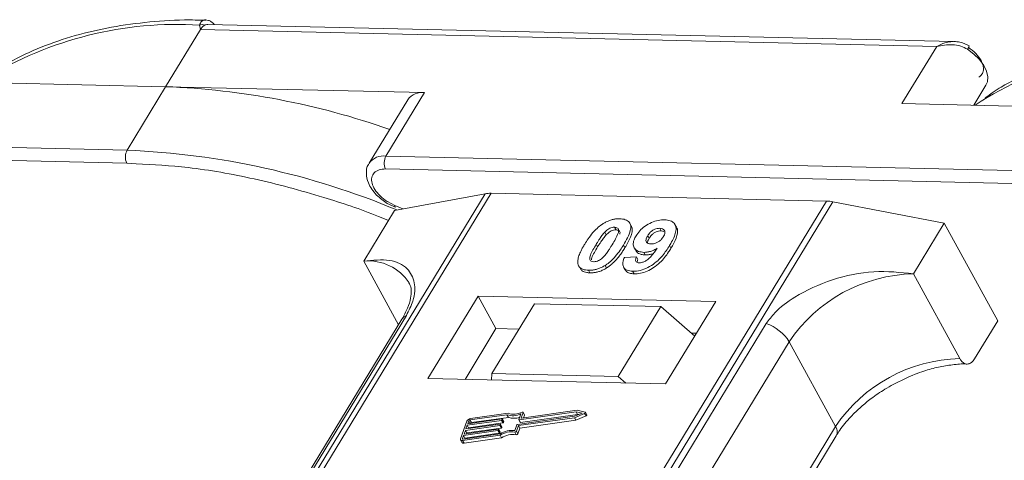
# Model space of a CAD drawing. Header units: millimetres. Extents: x -855 to 619, y 109 to 1142.
# Tile 52 of 74: x 76 to 123, y 1074 to 1096. Entities that reach past the tile are written whole.
import ezdxf

# ---------------------------------------------------------------- set-up
doc = ezdxf.new("R2010")
doc.units = ezdxf.units.MM

msp = doc.modelspace()

# ---------------------------------------------------------------- linework, layer by layer
at = {"color": 7, "linetype": 'Continuous', "lineweight": 15}
for p, q in [((82.58, 1092.402), (84.261, 1095.164)), ((84.261, 1095.164), (84.224, 1095.383)), ((84.261, 1095.164), (119.868, 1094.347)), ((120.696, 1094.586), (84.626, 1095.414)), ((119.868, 1094.347), (118.188, 1091.585)), ((70.061, 1092.69), (82.58, 1092.402)), ((82.58, 1092.402), (80.713, 1089.333)), ((95.099, 1092.115), (82.58, 1092.402)), ((121.656, 1091.506), (122.248, 1092.479)), ((93.232, 1089.046), (95.099, 1092.115)), ((94.285, 1091.769), (92.418, 1088.7)), ((118.188, 1091.585), (130.707, 1091.298)), ((122.017, 1091.71), (121.72, 1091.504)), ((80.713, 1089.333), (45.105, 1090.15)), ((45.091, 1089.528), (80.698, 1088.711)), ((128.839, 1088.229), (93.232, 1089.046)), ((80.698, 1088.711), (81.153, 1088.678)), ((93.217, 1088.424), (128.825, 1087.607)), ((98.031, 1087.228), (76.351, 1051.598)), ((76.62, 1051.592), (98.317, 1087.249)), ((93.654, 1086.422), (98.031, 1087.228)), ((98.317, 1087.249), (114.534, 1086.877)), ((114.534, 1086.877), (92.837, 1051.22)), ((93.17, 1051.212), (114.85, 1086.842)), ((93.296, 1086.758), (93.691, 1086.581)), ((93.666, 1086.663), (93.303, 1086.85)), ((94.044, 1086.494), (93.666, 1086.663)), ((114.85, 1086.842), (120.231, 1085.812)), ((93.654, 1086.422), (92.16, 1083.967)), ((104.293, 1085.608), (104.362, 1085.482)), ((105.091, 1085.679), (105.022, 1085.805)), ((107.278, 1085.614), (107.209, 1085.74)), ((118.737, 1083.357), (120.231, 1085.812)), ((120.231, 1085.812), (122.818, 1081.084)), ((103.821, 1085.375), (103.89, 1085.249)), ((105.893, 1085.199), (105.962, 1085.073)), ((106.547, 1085.432), (106.478, 1085.558)), ((106.547, 1085.432), (106.675, 1085.407)), ((103.399, 1084.784), (103.468, 1084.658)), ((104.791, 1084.623), (104.722, 1084.749)), ((107.014, 1084.593), (106.945, 1084.719)), ((104.763, 1084.141), (105.347, 1084.18)), ((105.239, 1084.619), (105.308, 1084.493)), ((105.347, 1084.18), (105.416, 1084.054)), ((105.704, 1084.395), (105.773, 1084.269)), ((92.16, 1083.967), (93.842, 1080.892)), ((103.836, 1083.765), (103.905, 1083.639)), ((102.604, 1083.668), (102.673, 1083.542)), ((103.029, 1083.531), (103.098, 1083.405)), ((104.728, 1083.675), (104.797, 1083.549)), ((105.162, 1083.482), (105.231, 1083.356)), ((120.979, 1079.26), (118.737, 1083.357)), ((97.691, 1082.284), (95.263, 1078.295)), ((109.184, 1082.021), (97.691, 1082.284)), ((97.691, 1082.284), (98.553, 1080.708)), ((100.413, 1081.911), (98.359, 1078.535)), ((106.519, 1081.77), (100.413, 1081.911)), ((106.756, 1078.031), (109.184, 1082.021)), ((78.908, 1056.183), (94.221, 1081.348)), ((104.465, 1078.395), (106.519, 1081.77)), ((106.519, 1081.77), (108.163, 1080.343)), ((94.006, 1081.162), (78.693, 1055.996)), ((111.625, 1080.949), (96.312, 1055.783)), ((121.698, 1079.243), (122.818, 1081.084)), ((98.553, 1080.708), (97.059, 1078.253)), ((99.666, 1080.683), (98.553, 1080.708)), ((108.25, 1080.486), (107.992, 1080.492)), ((97.42, 1054.906), (112.733, 1080.072)), ((114.974, 1075.974), (112.733, 1080.072)), ((98.359, 1078.535), (98.336, 1078.224)), ((104.465, 1078.395), (98.359, 1078.535)), ((95.263, 1078.295), (106.756, 1078.031)), ((104.833, 1078.075), (104.465, 1078.395)), ((99.138, 1076.621), (97.321, 1076.363)), ((99.657, 1076.307), (99.755, 1076.581)), ((102.433, 1076.685), (99.673, 1076.293)), ((99.742, 1076.167), (102.502, 1076.558)), ((99.774, 1076.391), (99.866, 1076.648)), ((102.477, 1076.758), (99.79, 1076.377)), ((99.934, 1076.54), (99.865, 1076.666)), ((99.866, 1076.648), (99.935, 1076.522)), ((102.349, 1076.403), (102.841, 1076.611)), ((102.356, 1076.472), (102.718, 1076.624)), ((102.718, 1076.624), (102.433, 1076.685)), ((102.502, 1076.558), (102.433, 1076.685)), ((102.865, 1076.676), (102.477, 1076.758)), ((102.502, 1076.558), (102.542, 1076.55)), ((102.841, 1076.611), (102.91, 1076.484)), ((102.949, 1076.539), (102.88, 1076.665)), ((97.146, 1076.237), (96.84, 1075.386)), ((97.097, 1075.86), (98.757, 1076.095)), ((98.821, 1076.273), (97.161, 1076.037)), ((97.186, 1076.108), (98.846, 1076.344)), ((97.237, 1076.25), (97.186, 1076.108)), ((97.23, 1075.911), (98.89, 1076.147)), ((97.305, 1076.125), (97.237, 1076.25)), ((99.084, 1076.546), (97.296, 1076.292)), ((97.296, 1076.292), (97.365, 1076.166)), ((97.365, 1076.166), (99.153, 1076.419)), ((98.843, 1075.964), (98.774, 1076.09)), ((98.89, 1076.147), (98.821, 1076.273)), ((98.863, 1076.329), (98.85, 1076.294)), ((98.919, 1076.168), (98.85, 1076.294)), ((98.932, 1076.212), (98.863, 1076.338)), ((98.932, 1076.203), (98.863, 1076.329)), ((98.919, 1076.168), (98.932, 1076.203)), ((99.153, 1076.419), (99.084, 1076.546)), ((99.597, 1076.08), (102.356, 1076.472)), ((99.64, 1076.019), (102.349, 1076.403)), ((99.657, 1076.298), (99.726, 1076.172)), ((99.742, 1076.167), (99.673, 1076.293)), ((99.709, 1075.893), (102.418, 1076.277)), ((99.782, 1076.377), (99.774, 1076.391)), ((99.888, 1076.39), (99.935, 1076.522)), ((102.418, 1076.277), (102.349, 1076.403)), ((102.418, 1076.277), (102.91, 1076.484)), ((96.964, 1075.37), (98.752, 1075.623)), ((98.643, 1075.776), (96.982, 1075.54)), ((97.008, 1075.611), (98.668, 1075.847)), ((97.072, 1075.789), (97.008, 1075.611)), ((97.051, 1075.414), (98.712, 1075.65)), ((98.732, 1076.024), (97.072, 1075.789)), ((97.14, 1075.663), (97.072, 1075.789)), ((97.161, 1076.037), (97.097, 1075.86)), ((97.128, 1075.628), (97.14, 1075.663)), ((97.14, 1075.663), (98.801, 1075.898)), ((97.23, 1075.911), (97.161, 1076.037)), ((97.217, 1075.877), (97.23, 1075.911)), ((98.712, 1075.65), (98.643, 1075.776)), ((98.685, 1075.833), (98.672, 1075.797)), ((98.741, 1075.671), (98.672, 1075.797)), ((98.753, 1075.716), (98.684, 1075.842)), ((98.685, 1075.833), (98.754, 1075.707)), ((98.801, 1075.898), (98.732, 1076.024)), ((98.741, 1075.671), (98.754, 1075.707)), ((98.774, 1076.081), (98.761, 1076.045)), ((98.83, 1075.919), (98.761, 1076.045)), ((98.843, 1075.955), (98.774, 1076.081)), ((98.83, 1075.919), (98.843, 1075.955)), ((99.464, 1075.703), (99.533, 1075.577)), ((99.469, 1075.785), (99.567, 1076.059)), ((99.541, 1075.744), (99.64, 1076.019)), ((99.61, 1075.618), (99.541, 1075.744)), ((99.61, 1075.618), (99.709, 1075.893)), ((99.709, 1075.893), (99.64, 1076.019)), ((114.974, 1075.974), (99.814, 1051.06)), ((96.841, 1075.331), (96.91, 1075.205)), ((96.982, 1075.54), (96.931, 1075.399)), ((96.931, 1075.399), (96.947, 1075.37)), ((96.939, 1075.299), (98.755, 1075.557)), ((97.008, 1075.173), (96.939, 1075.299)), ((97.051, 1075.414), (96.982, 1075.54)), ((97.008, 1075.173), (98.824, 1075.43)), ((97.039, 1075.38), (97.051, 1075.414)), ((98.824, 1075.43), (98.755, 1075.557)), ((100.112, 1051.053), (115.008, 1075.533))]:
    msp.add_line(p, q, dxfattribs=at)
at = {"color": 7, "linetype": 'Continuous', "lineweight": 15, "flags": 128}
for points in [[(122.248, 1092.479), (122.316, 1092.638), (122.336, 1092.881), (122.277, 1093.15), (122.14, 1093.432), (121.934, 1093.711), (121.668, 1093.975), (121.356, 1094.21)], [(99.812, 1076.67), (99.824, 1076.675), (99.836, 1076.677), (99.846, 1076.677), (99.855, 1076.675), (99.862, 1076.67), (99.866, 1076.664), (99.868, 1076.656), (99.866, 1076.648)], [(102.865, 1076.676), (102.874, 1076.672), (102.88, 1076.666), (102.882, 1076.657), (102.881, 1076.647), (102.875, 1076.637), (102.866, 1076.627), (102.854, 1076.618), (102.841, 1076.611)], [(98.757, 1076.095), (98.762, 1076.096), (98.766, 1076.095), (98.769, 1076.094), (98.772, 1076.092), (98.773, 1076.09), (98.774, 1076.087), (98.775, 1076.084), (98.774, 1076.081)], [(98.846, 1076.344), (98.851, 1076.344), (98.855, 1076.343), (98.858, 1076.342), (98.861, 1076.341), (98.863, 1076.338), (98.864, 1076.336), (98.864, 1076.332), (98.863, 1076.329)], [(99.673, 1076.293), (99.669, 1076.292), (99.665, 1076.293), (99.662, 1076.294), (99.659, 1076.296), (99.657, 1076.298), (99.656, 1076.301), (99.656, 1076.304), (99.657, 1076.307)], [(99.79, 1076.377), (99.786, 1076.376), (99.782, 1076.377), (99.779, 1076.378), (99.776, 1076.38), (99.774, 1076.382), (99.773, 1076.385), (99.773, 1076.388), (99.774, 1076.391)], [(102.91, 1076.484), (102.923, 1076.491), (102.935, 1076.5), (102.944, 1076.511), (102.95, 1076.521), (102.951, 1076.531), (102.949, 1076.539)], [(98.668, 1075.847), (98.672, 1075.847), (98.676, 1075.847), (98.68, 1075.846), (98.682, 1075.844), (98.684, 1075.842), (98.685, 1075.839), (98.685, 1075.836), (98.685, 1075.833)], [(96.939, 1075.299), (96.913, 1075.297), (96.889, 1075.299), (96.869, 1075.306), (96.853, 1075.316), (96.842, 1075.33), (96.836, 1075.346), (96.835, 1075.365), (96.84, 1075.386)], [(96.931, 1075.399), (96.93, 1075.392), (96.93, 1075.385), (96.932, 1075.38), (96.936, 1075.375), (96.941, 1075.372), (96.948, 1075.37), (96.956, 1075.369), (96.964, 1075.37)]]:
    msp.add_lwpolyline(points, dxfattribs=at)
at = {"color": 7, "linetype": 'Continuous', "lineweight": 15}
for centre, radius, start, end in [((83.151, 1077.627), 17.788, 86.5445, 121.4052), ((84.348, 1095.018), 0.385, 70.0796, 108.8478), ((120.693, 1094.676), 0.81, 324.8839, 338.0058), ((131.247, 1076.697), 17.623, 85.8654, 121.5842), ((81.165, 1055.554), 36.876, 70.6012, 87.8011), ((94.975, 1091.277), 0.847, 81.5639, 144.4913), ((81.306, 1089.009), 0.676, 151.2883, 206.0774), ((79.176, 1051.477), 37.888, 67.3508, 87.6751), ((93.108, 1088.207), 0.849, 81.6058, 144.0845), ((93.825, 1088.721), 0.676, 151.2883, 206.0774), ((98.277, 1085.845), 1.404, 88.3644, 100.0749), ((93.779, 1086.633), 0.118, 165.0867, 215.6979), ((114.482, 1084.954), 1.923, 78.9596, 88.4511), ((92.4, 1081.659), 2.32, 32.7281, 95.9449), ((118.905, 1075.92), 7.439, 91.2925, 146.0732), ((94.419, 1080.905), 0.486, 114.0472, 148.0355), ((110.982, 1079), 2.052, 31.4947, 71.765), ((121.147, 1071.822), 7.439, 91.2925, 146.0732), ((99.375, 1077.405), 0.907, 251.2927, 294.8085), ((99.42, 1077.389), 0.819, 249.8549, 298.6145), ((97.351, 1076.136), 0.229, 97.4207, 153.8527), ((97.306, 1076.216), 0.0762, 97.4207, 153.8527), ((97.375, 1076.089), 0.0769, 97.5763, 152.4403), ((98.816, 1076.31), 0.0381, 277.4207, 333.8527), ((98.885, 1076.184), 0.0381, 277.4207, 333.8527), ((98.922, 1076.207), 0.011, 336.9348, 26.0002), ((99.434, 1077.222), 0.85, 250.6487, 287.8017), ((99.738, 1076.181), 0.0149, 216.6597, 287.1115), ((99.915, 1076.53), 0.0214, 336.1246, 26.8104), ((98.638, 1075.814), 0.0381, 277.4207, 333.8527), ((98.707, 1075.688), 0.0381, 277.4207, 333.8527), ((98.727, 1076.062), 0.0381, 277.4207, 333.8527), ((99.355, 1074.617), 1.173, 84.4424, 120.9301), ((98.743, 1075.711), 0.011, 336.9348, 26.0002), ((99.298, 1074.719), 0.998, 80.3986, 122.9491), ((98.796, 1075.936), 0.0381, 277.4207, 333.8527), ((98.833, 1075.959), 0.011, 336.9348, 26.0002), ((99.475, 1075.776), 0.0736, 261.7629, 334.647), ((99.544, 1075.65), 0.0736, 261.7629, 334.647), ((99.602, 1076.042), 0.0381, 97.4207, 153.8527), ((114.633, 1075.727), 0.422, 332.7392, 35.9387), ((96.982, 1075.258), 0.0892, 216.6597, 287.1115), ((99.367, 1074.593), 0.998, 80.3986, 122.9491)]:
    msp.add_arc(centre, radius, start, end, dxfattribs=at)
for points, knots in [([(84.516, 1095.615), (84.174, 1095.623), (83.16, 1095.647), (81.557, 1095.527), (79.713, 1095.26), (77.971, 1094.834), (76.345, 1094.248), (75.032, 1093.629), (74.329, 1093.146), (74.069, 1092.967)], [0, 0, 0, 0, 0.082192, 0.244094, 0.406946, 0.570776, 0.735755, 0.902211, 1, 1, 1, 1]), ([(84.224, 1095.383), (84.233, 1095.416), (84.255, 1095.488), (84.322, 1095.57), (84.408, 1095.619), (84.476, 1095.642), (84.513, 1095.631), (84.517, 1095.63)], [0, 0, 0, 0, 0.216964, 0.474167, 0.715428, 0.971119, 1, 1, 1, 1]), ([(84.924, 1095.407), (84.917, 1095.417), (84.878, 1095.474), (84.782, 1095.548), (84.646, 1095.619), (84.553, 1095.629), (84.506, 1095.633)], [0, 0, 0, 0, 0.0660717, 0.3742845, 0.6872936, 1, 1, 1, 1]), ([(84.626, 1095.403), (84.587, 1095.405), (84.538, 1095.408), (84.49, 1095.385), (84.479, 1095.38)], [0, 0, 0, 0, 0.778572, 1, 1, 1, 1]), ([(119.868, 1094.347), (119.995, 1094.414), (120.247, 1094.548), (120.521, 1094.574), (120.658, 1094.586)], [0, 0, 0, 0, 0.500456, 1, 1, 1, 1]), ([(121.356, 1094.21), (121.252, 1094.264), (121.022, 1094.385), (120.5, 1094.469), (120.116, 1094.395), (119.868, 1094.347)], [0, 0, 0, 0, 0.227063, 0.501587, 1, 1, 1, 1]), ([(121.444, 1094.372), (121.296, 1094.446), (121.057, 1094.564), (120.796, 1094.58), (120.697, 1094.586)], [0, 0, 0, 0, 0.623477, 1, 1, 1, 1]), ([(132.892, 1094.507), (132.466, 1094.518), (131.368, 1094.546), (129.683, 1094.423), (127.84, 1094.155), (126.097, 1093.73), (124.472, 1093.143), (123.161, 1092.527), (122.462, 1092.045), (122.205, 1091.869)], [0, 0, 0, 0, 0.100418, 0.259289, 0.419092, 0.579855, 0.741745, 0.905084, 1, 1, 1, 1]), ([(121.906, 1092.861), (121.96, 1092.905), (122.07, 1092.993), (122.135, 1093.194), (122.125, 1093.426), (122.047, 1093.593), (122.009, 1093.676)], [0, 0, 0, 0, 0.245513, 0.5, 0.754487, 1, 1, 1, 1]), ([(81.153, 1088.678), (81.983, 1088.632), (83.825, 1088.531), (86.876, 1087.989), (89.97, 1087.157), (92.155, 1086.438), (93.196, 1085.998), (93.355, 1085.93)], [0, 0, 0, 0, 0.216275, 0.479557, 0.750255, 0.961851, 1, 1, 1, 1]), ([(92.432, 1088.697), (92.414, 1088.677), (92.301, 1088.545), (92.262, 1088.196), (92.346, 1087.795), (92.539, 1087.448), (92.823, 1087.093), (93.114, 1086.887), (93.296, 1086.758)], [0, 0, 0, 0, 0.037615, 0.241517, 0.451999, 0.598171, 0.747954, 1, 1, 1, 1]), ([(93.303, 1086.85), (93.3, 1086.852), (93.165, 1086.921), (92.937, 1087.126), (92.678, 1087.431), (92.542, 1087.744), (92.528, 1088.027), (92.646, 1088.255), (92.881, 1088.403), (93.107, 1088.417), (93.217, 1088.424)], [0, 0, 0, 0, 0.003628, 0.149327, 0.295025, 0.432885, 0.570744, 0.716442, 0.862141, 1, 1, 1, 1]), ([(102.847, 1084.797), (102.898, 1084.879), (103.015, 1085.065), (103.264, 1085.388), (103.523, 1085.645), (103.714, 1085.77), (103.735, 1085.783)], [0, 0, 0, 0, 0.236731, 0.537555, 0.949668, 1, 1, 1, 1]), ([(103.735, 1085.783), (103.786, 1085.813), (103.889, 1085.874), (104.053, 1085.943), (104.22, 1085.99), (104.355, 1086.011), (104.463, 1086.018), (104.515, 1086.018), (104.542, 1086.018)], [0, 0, 0, 0, 0.193776, 0.3936, 0.587864, 0.788908, 0.894169, 1, 1, 1, 1]), ([(103.821, 1085.375), (103.864, 1085.417), (103.933, 1085.485), (104.058, 1085.561), (104.171, 1085.599), (104.249, 1085.608), (104.288, 1085.608), (104.293, 1085.608)], [0, 0, 0, 0, 0.334804, 0.542561, 0.750382, 0.970721, 1, 1, 1, 1]), ([(104.293, 1085.608), (104.332, 1085.604), (104.401, 1085.596), (104.467, 1085.547), (104.493, 1085.455), (104.46, 1085.285), (104.338, 1085.043), (104.228, 1084.859), (104.173, 1084.766)], [0, 0, 0, 0, 0.104614, 0.188814, 0.273512, 0.444127, 0.719481, 1, 1, 1, 1]), ([(104.542, 1086.018), (104.635, 1086.009), (104.823, 1085.992), (105.002, 1085.865), (105.087, 1085.68), (105.044, 1085.307), (104.859, 1084.986), (104.722, 1084.749)], [0, 0, 0, 0, 0.147566, 0.296688, 0.431278, 0.580404, 1, 1, 1, 1]), ([(104.791, 1084.623), (104.839, 1084.705), (104.99, 1084.96), (105.134, 1085.298), (105.157, 1085.575), (105.095, 1085.651), (105.079, 1085.672)], [0, 0, 0, 0, 0.220552, 0.687786, 0.91457, 1, 1, 1, 1]), ([(105.326, 1085.188), (105.381, 1085.27), (105.493, 1085.436), (105.755, 1085.666), (106.067, 1085.843), (106.406, 1085.956), (106.61, 1085.964), (106.716, 1085.968)], [0, 0, 0, 0, 0.197927, 0.397728, 0.597413, 0.790584, 1, 1, 1, 1]), ([(106.716, 1085.968), (106.81, 1085.959), (106.997, 1085.942), (107.18, 1085.811), (107.275, 1085.619), (107.248, 1085.287), (107.097, 1084.974), (106.967, 1084.756), (106.945, 1084.719)], [0, 0, 0, 0, 0.148288, 0.297745, 0.443713, 0.607791, 0.934708, 1, 1, 1, 1]), ([(107.014, 1084.593), (107.062, 1084.675), (107.207, 1084.922), (107.335, 1085.256), (107.343, 1085.52), (107.28, 1085.592), (107.267, 1085.607)], [0, 0, 0, 0, 0.2271221, 0.6848597, 0.9348975, 1, 1, 1, 1]), ([(103.399, 1084.784), (103.424, 1084.825), (103.475, 1084.907), (103.547, 1085.018), (103.614, 1085.116), (103.677, 1085.203), (103.743, 1085.29), (103.795, 1085.347), (103.821, 1085.375)], [0, 0, 0, 0, 0.205942, 0.411959, 0.558149, 0.704502, 0.851801, 1, 1, 1, 1]), ([(103.468, 1084.658), (103.493, 1084.699), (103.544, 1084.781), (103.616, 1084.892), (103.683, 1084.99), (103.746, 1085.077), (103.812, 1085.164), (103.864, 1085.221), (103.89, 1085.249)], [0, 0, 0, 0, 0.2059417, 0.4119594, 0.558149, 0.7045024, 0.8518015, 1, 1, 1, 1]), ([(103.89, 1085.249), (103.933, 1085.291), (104.002, 1085.359), (104.127, 1085.435), (104.24, 1085.473), (104.318, 1085.482), (104.357, 1085.482), (104.362, 1085.482)], [0, 0, 0, 0, 0.334804, 0.542561, 0.750382, 0.970721, 1, 1, 1, 1]), ([(104.362, 1085.482), (104.401, 1085.478), (104.471, 1085.47), (104.536, 1085.421), (104.559, 1085.353), (104.547, 1085.3), (104.541, 1085.273)], [0, 0, 0, 0, 0.293658, 0.530016, 0.767769, 1, 1, 1, 1]), ([(105.704, 1084.395), (105.611, 1084.405), (105.425, 1084.425), (105.254, 1084.563), (105.176, 1084.755), (105.209, 1084.975), (105.29, 1085.124), (105.326, 1085.188)], [0, 0, 0, 0, 0.210189, 0.421773, 0.623603, 0.837034, 1, 1, 1, 1]), ([(106.046, 1084.802), (106, 1084.807), (105.914, 1084.816), (105.831, 1084.876), (105.8, 1084.958), (105.821, 1085.07), (105.866, 1085.151), (105.893, 1085.199)], [0, 0, 0, 0, 0.213937, 0.398075, 0.583091, 0.751666, 1, 1, 1, 1]), ([(105.893, 1085.199), (105.928, 1085.252), (105.984, 1085.337), (106.105, 1085.446), (106.223, 1085.51), (106.354, 1085.553), (106.433, 1085.556), (106.478, 1085.558)], [0, 0, 0, 0, 0.2913202, 0.4655393, 0.6416315, 0.798664, 1, 1, 1, 1]), ([(105.962, 1085.073), (105.997, 1085.126), (106.053, 1085.211), (106.174, 1085.32), (106.292, 1085.384), (106.423, 1085.427), (106.502, 1085.43), (106.547, 1085.432)], [0, 0, 0, 0, 0.29132, 0.465539, 0.641632, 0.798664, 1, 1, 1, 1]), ([(106.645, 1085.147), (106.612, 1085.098), (106.557, 1085.016), (106.432, 1084.914), (106.304, 1084.849), (106.169, 1084.806), (106.087, 1084.804), (106.046, 1084.802)], [0, 0, 0, 0, 0.2673945, 0.4472142, 0.6271221, 0.8130653, 1, 1, 1, 1]), ([(106.478, 1085.558), (106.524, 1085.553), (106.617, 1085.542), (106.699, 1085.467), (106.732, 1085.368), (106.705, 1085.255), (106.664, 1085.181), (106.645, 1085.147)], [0, 0, 0, 0, 0.207955, 0.420406, 0.62732, 0.827707, 1, 1, 1, 1]), ([(102.525, 1083.798), (102.517, 1083.832), (102.501, 1083.901), (102.512, 1084.048), (102.562, 1084.238), (102.652, 1084.446), (102.749, 1084.633), (102.814, 1084.742), (102.847, 1084.797)], [0, 0, 0, 0, 0.1184406, 0.2393457, 0.4595932, 0.6849248, 0.8422399, 1, 1, 1, 1]), ([(103.278, 1083.94), (103.232, 1083.946), (103.158, 1083.956), (103.098, 1084.012), (103.08, 1084.108), (103.116, 1084.278), (103.241, 1084.518), (103.346, 1084.695), (103.399, 1084.784)], [0, 0, 0, 0, 0.1253702, 0.2022903, 0.2791788, 0.4647576, 0.7305818, 1, 1, 1, 1]), ([(103.171, 1084.026), (103.175, 1084.059), (103.189, 1084.175), (103.314, 1084.392), (103.416, 1084.569), (103.468, 1084.658)], [0, 0, 0, 0, 0.166989, 0.580698, 1, 1, 1, 1]), ([(104.173, 1084.766), (104.147, 1084.726), (104.097, 1084.644), (104.025, 1084.533), (103.958, 1084.434), (103.894, 1084.347), (103.828, 1084.259), (103.776, 1084.202), (103.75, 1084.174)], [0, 0, 0, 0, 0.20527, 0.410616, 0.55715, 0.703844, 0.851471, 1, 1, 1, 1]), ([(104.722, 1084.749), (104.671, 1084.667), (104.554, 1084.481), (104.309, 1084.164), (104.053, 1083.908), (103.863, 1083.784), (103.836, 1083.765)], [0, 0, 0, 0, 0.237281, 0.538591, 0.932677, 1, 1, 1, 1]), ([(106.945, 1084.719), (106.894, 1084.638), (106.737, 1084.391), (106.465, 1084.052), (106.075, 1083.744), (105.713, 1083.564), (105.396, 1083.486), (105.224, 1083.483), (105.162, 1083.482)], [0, 0, 0, 0, 0.142337, 0.429127, 0.589943, 0.751205, 0.909895, 1, 1, 1, 1]), ([(105.879, 1084.852), (105.882, 1084.878), (105.889, 1084.948), (105.934, 1085.025), (105.962, 1085.073)], [0, 0, 0, 0, 0.366323, 1, 1, 1, 1]), ([(103.905, 1083.639), (103.953, 1083.672), (104.051, 1083.738), (104.214, 1083.877), (104.386, 1084.055), (104.547, 1084.256), (104.681, 1084.446), (104.754, 1084.564), (104.791, 1084.623)], [0, 0, 0, 0, 0.118595, 0.239509, 0.447458, 0.659935, 0.829685, 1, 1, 1, 1]), ([(105.231, 1083.356), (105.331, 1083.36), (105.534, 1083.367), (105.868, 1083.477), (106.198, 1083.655), (106.576, 1083.969), (106.829, 1084.298), (106.977, 1084.533), (107.014, 1084.593)], [0, 0, 0, 0, 0.14324, 0.28761, 0.430449, 0.591135, 0.89544, 1, 1, 1, 1]), ([(105.347, 1084.18), (105.327, 1084.131), (105.296, 1084.055), (105.307, 1083.965), (105.353, 1083.916), (105.417, 1083.894), (105.464, 1083.891), (105.482, 1083.89)], [0, 0, 0, 0, 0.3447142, 0.5290593, 0.7142089, 0.8921959, 1, 1, 1, 1]), ([(105.319, 1084.5), (105.333, 1084.47), (105.375, 1084.375), (105.536, 1084.29), (105.703, 1084.275), (105.773, 1084.269)], [0, 0, 0, 0, 0.20752, 0.66568, 1, 1, 1, 1]), ([(105.482, 1083.89), (105.522, 1083.892), (105.604, 1083.897), (105.75, 1083.955), (105.915, 1084.057), (106.129, 1084.278), (106.259, 1084.462), (106.348, 1084.589)], [0, 0, 0, 0, 0.112015, 0.224355, 0.367768, 0.565827, 1, 1, 1, 1]), ([(106.348, 1084.589), (106.297, 1084.56), (106.193, 1084.501), (106.054, 1084.449), (105.944, 1084.419), (105.862, 1084.404), (105.782, 1084.396), (105.73, 1084.395), (105.704, 1084.395)], [0, 0, 0, 0, 0.243491, 0.496266, 0.61821, 0.741704, 0.870158, 1, 1, 1, 1]), ([(105.773, 1084.269), (105.822, 1084.27), (105.923, 1084.272), (106.056, 1084.302), (106.134, 1084.329), (106.155, 1084.336)], [0, 0, 0, 0, 0.409454, 0.83528, 1, 1, 1, 1]), ([(94.221, 1081.348), (94.339, 1081.583), (94.64, 1082.183), (94.652, 1082.978), (94.297, 1083.682), (93.482, 1084.098), (92.599, 1084.01), (92.16, 1083.967)], [0, 0, 0, 0, 0.125713, 0.321276, 0.524466, 0.763484, 1, 1, 1, 1]), ([(103.029, 1083.531), (102.982, 1083.533), (102.887, 1083.538), (102.761, 1083.569), (102.653, 1083.62), (102.586, 1083.683), (102.546, 1083.744), (102.532, 1083.78), (102.525, 1083.798)], [0, 0, 0, 0, 0.192635, 0.388697, 0.582015, 0.783044, 0.890959, 1, 1, 1, 1]), ([(103.836, 1083.765), (103.785, 1083.735), (103.682, 1083.674), (103.518, 1083.606), (103.351, 1083.558), (103.215, 1083.538), (103.108, 1083.531), (103.055, 1083.531), (103.029, 1083.531)], [0, 0, 0, 0, 0.193769, 0.393564, 0.587886, 0.789131, 0.894283, 1, 1, 1, 1]), ([(103.75, 1084.174), (103.707, 1084.132), (103.638, 1084.064), (103.514, 1083.989), (103.402, 1083.95), (103.324, 1083.941), (103.284, 1083.94), (103.278, 1083.94)], [0, 0, 0, 0, 0.333678, 0.540413, 0.747264, 0.961209, 1, 1, 1, 1]), ([(105.162, 1083.482), (105.068, 1083.491), (104.899, 1083.508), (104.742, 1083.624), (104.672, 1083.8), (104.701, 1083.985), (104.75, 1084.108), (104.763, 1084.141)], [0, 0, 0, 0, 0.2427882, 0.4388655, 0.6348012, 0.9009361, 1, 1, 1, 1]), ([(105.377, 1083.913), (105.379, 1083.939), (105.383, 1083.984), (105.406, 1084.033), (105.416, 1084.054)], [0, 0, 0, 0, 0.569737, 1, 1, 1, 1]), ([(102.676, 1083.544), (102.689, 1083.531), (102.724, 1083.491), (102.815, 1083.448), (102.921, 1083.42), (103.018, 1083.408), (103.071, 1083.406), (103.098, 1083.405)], [0, 0, 0, 0, 0.143925, 0.415852, 0.697483, 0.848301, 1, 1, 1, 1]), ([(103.098, 1083.405), (103.147, 1083.405), (103.245, 1083.406), (103.404, 1083.429), (103.569, 1083.474), (103.71, 1083.531), (103.822, 1083.589), (103.877, 1083.622), (103.905, 1083.639)], [0, 0, 0, 0, 0.193594, 0.390501, 0.584817, 0.78683, 0.892868, 1, 1, 1, 1]), ([(104.8, 1083.551), (104.836, 1083.504), (104.905, 1083.411), (105.078, 1083.364), (105.192, 1083.358), (105.231, 1083.356)], [0, 0, 0, 0, 0.4158523, 0.8021376, 1, 1, 1, 1]), ([(118.737, 1083.357), (118.107, 1083.425), (116.846, 1083.562), (114.799, 1083.138), (113.165, 1082.388), (112.103, 1081.602), (111.754, 1081.126), (111.625, 1080.949)], [0, 0, 0, 0, 0.249096, 0.498243, 0.745205, 0.90541, 1, 1, 1, 1]), ([(94.344, 1082.911), (94.355, 1082.896), (94.424, 1082.803), (94.461, 1082.599), (94.444, 1082.194), (94.31, 1081.713), (94.104, 1081.342), (94.004, 1081.161)], [0, 0, 0, 0, 0.054359, 0.333223, 0.559722, 0.78604, 1, 1, 1, 1]), ([(117.762, 1078.009), (118.113, 1078.184), (118.605, 1078.431), (119.343, 1078.69), (119.957, 1078.86), (120.639, 1078.969), (121.106, 1079.011), (121.315, 1078.992), (121.329, 1078.991)], [0, 0, 0, 0, 0.288391, 0.40474, 0.594322, 0.785544, 0.984773, 1, 1, 1, 1]), ([(121.698, 1079.243), (121.652, 1079.181), (121.56, 1079.057), (121.389, 1078.982), (121.217, 1079.003), (121.075, 1079.107), (121.006, 1079.216), (120.979, 1079.26)], [0, 0, 0, 0, 0.2146939, 0.4293877, 0.6440816, 0.8587754, 1, 1, 1, 1]), ([(115.024, 1075.536), (115.072, 1075.621), (115.243, 1075.92), (115.65, 1076.399), (116.177, 1076.912), (116.732, 1077.361), (117.259, 1077.723), (117.628, 1077.932), (117.762, 1078.009)], [0, 0, 0, 0, 0.097286, 0.340622, 0.525469, 0.686972, 0.885597, 1, 1, 1, 1])]:
    msp.add_open_spline(points, degree=3, knots=knots, dxfattribs=at)
for points in [[(84.479, 1095.38), (84.439, 1095.356), (84.359, 1095.307), (84.293, 1095.212), (84.261, 1095.164)], [(121.39, 1094.312), (121.52, 1094.217), (121.781, 1094.025), (121.933, 1093.792), (122.009, 1093.676)]]:
    msp.add_open_spline(points, degree=3, dxfattribs=at)

doc.saveas('drawing.dxf')
